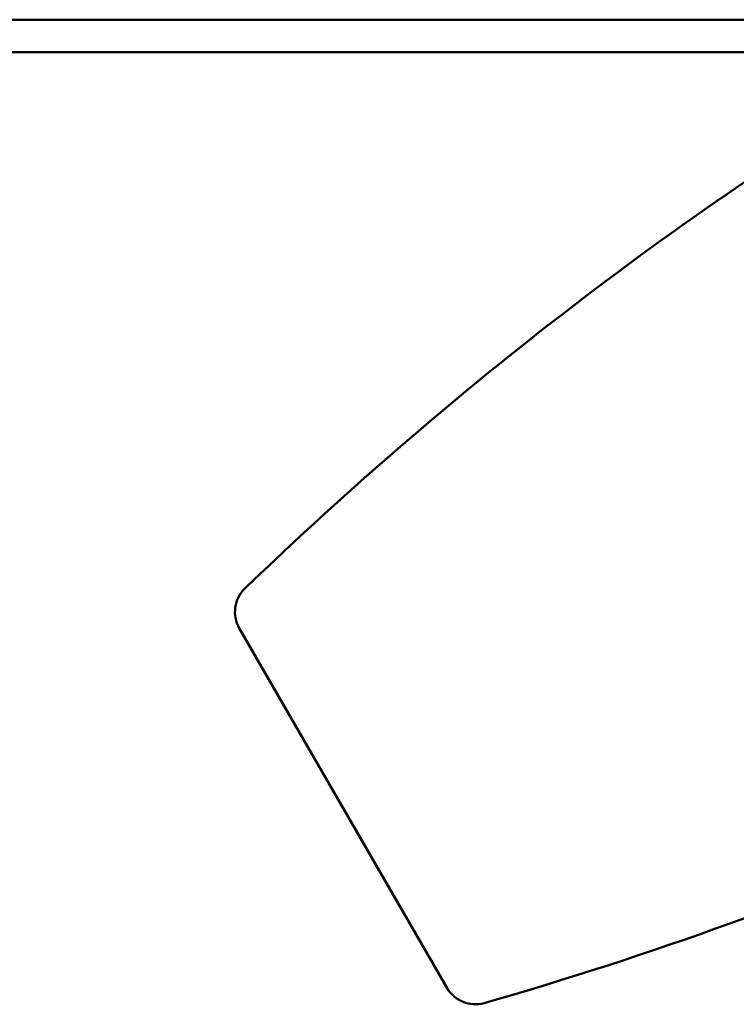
# Model space of a CAD drawing. Header units: millimetres. Extents: x 0 to 2239, y -60 to 841.
# Tile 4 of 161: x 258 to 280, y 140 to 170. Entities that reach past the tile are written whole.
import ezdxf

# ---------------------------------------------------------------- set-up
doc = ezdxf.new("R2010")
doc.units = ezdxf.units.MM
doc.layers.add('Sichtbar (ISO)', color=7, linetype='Continuous', lineweight=50)

msp = doc.modelspace()

# ---------------------------------------------------------------- linework, layer by layer
at = {"layer": 'Sichtbar (ISO)'}
for p, q in [((175.787, 170.273), (614.787, 170.273)), ((175.787, 169.273), (614.787, 169.273)), ((264.801, 151.53), (271.203, 140.443))]:
    msp.add_line(p, q, dxfattribs=at)
for centre, radius, start, end in [((346.52, 68.269), 117.418, 120.93432, 133.98782), ((265.667, 152.03), 1, 133.9878, 210), ((239.956, 252.844), 117.418, 286.01217, 301.5188), ((272.069, 140.943), 1, 210, 286.0107)]:
    msp.add_arc(centre, radius, start, end, dxfattribs=at)

doc.saveas('drawing.dxf')
